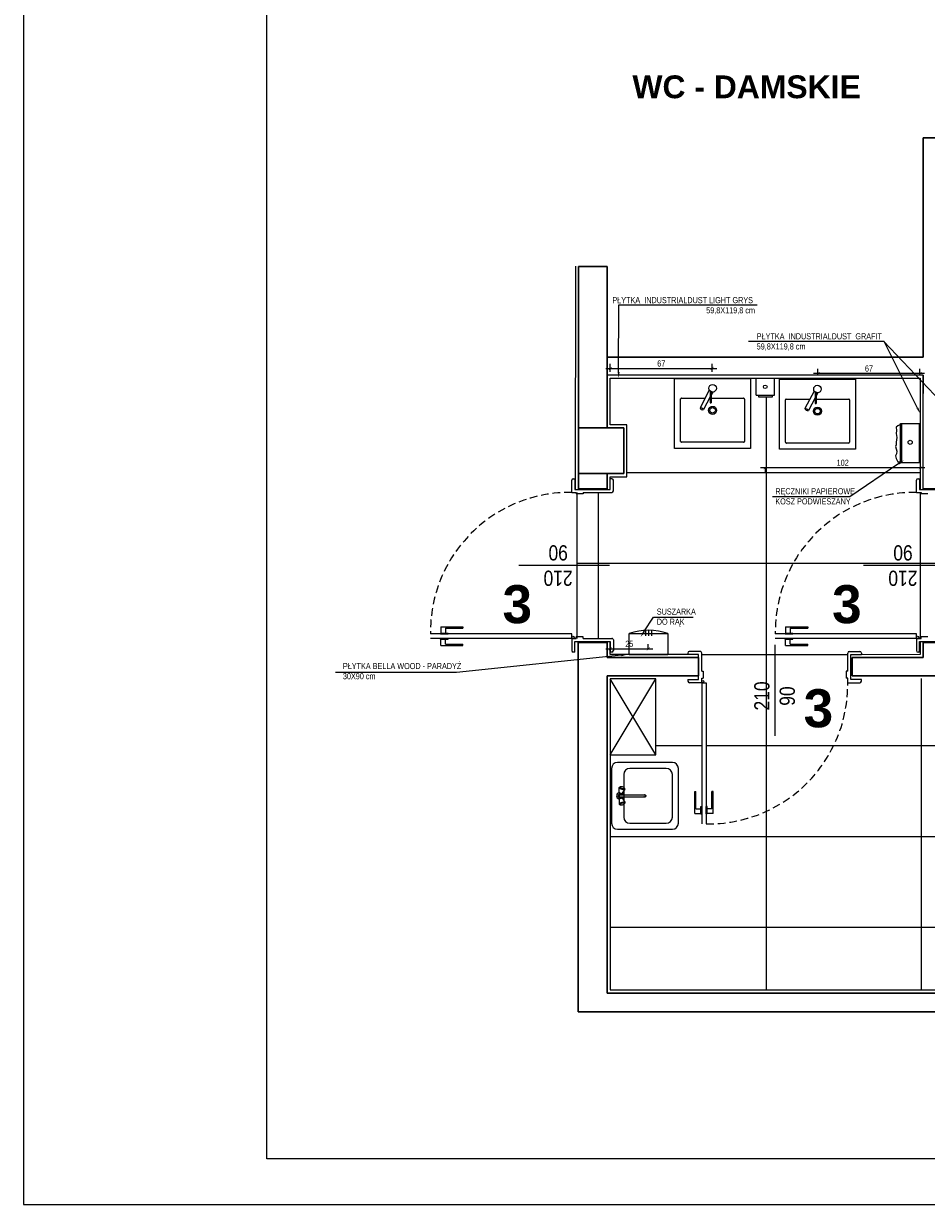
# Model space of a CAD drawing. Header units: millimetres. Extents: x -9038497 to 54128, y -10570064 to 59476.
# Tile 126 of 135: x 49794 to 50388, y 21450 to 22226. Entities that reach past the tile are written whole.
import ezdxf
from ezdxf import colors
from ezdxf.entities.mleader import LeaderData, LeaderLine
from ezdxf.math import Vec2, Vec3

# ---------------------------------------------------------------- set-up
doc = ezdxf.new("R2010")
doc.units = ezdxf.units.MM
doc.header["$LTSCALE"] = 0.8
doc.header["$PDMODE"] = 2
doc.linetypes.add('Dash', pattern=[0.435, 0.3175, -0.1175])
doc.linetypes.add('DASHED2', pattern=[9.525, 6.35, -3.175])
for name, color, linetype, lineweight in [('0 proj_drzwi', 4, 'Continuous', 0), ('0 proj_okna', 4, 'Continuous', 0), ('0 proj_widok widok widok', 7, 'Continuous', 0), ('0 proj_wyposażenie sanitarne', 40, 'Continuous', 18), ('SCIANY', 1, 'Continuous', 30), ('sciany - mur', 1, 'Continuous', 30), ('SPRZĘT', 71, 'Continuous', 20), ('tynk', 252, 'Continuous', 5), ('WYPOSAZENIE_SANITARNE', 2, 'Continuous', 20), ('WYPOSAŻENIE', 223, 'Continuous', 9), ('X proj_wyposażenie sanitarne', 40, 'Continuous', 18)]:
    doc.layers.add(name, color=color, linetype=linetype, lineweight=lineweight)
doc.layers.add('strop podw.', color=3, linetype='Continuous')
doc.styles.get("Standard").update_dxf_attribs({"font": 'g12f13.shx', "width": 0.8, "height": 10})
doc.styles.add('WYMIAR-20', font='ARIALN.TTF', dxfattribs={"height": 4})
doc.styles.add('WYMIAR-50', font='ARIALN.TTF', dxfattribs={"height": 10})
doc.dimstyles.new('SKALA-20', dxfattribs={"dimscale": 2, "dimtxt": 2, "dimasz": 1, "dimexe": 1.5, "dimexo": 1.5, "dimgap": 0.6, "dimtad": 1, "dimdec": 1, "dimrnd": 0.5, "dimdsep": 46, "dimtxsty": 'WYMIAR-20', "dimblk": 'ARCHTICK', "dimcen": 1.2, "dimdle": 1.5, "dimclrd": 256, "dimclre": 256, "dimclrt": 256, "dimadec": 0, "dimazin": 0, "dimtfac": 0.5, "dimtdec": 1, "dimtix": 1, "dimtmove": 2, "dimatfit": 3, "dimfxl": 2, "dimfxlon": 1, "dimtolj": 1, "dimarcsym": 0})

# ---------------------------------------------------------------- blocks, each defined once
blk = doc.blocks.new('suszarka')
at = {"layer": 'WYPOSAZENIE_SANITARNE', "lineweight": 0}
for p, q in [((1430.7, 3168.03), (1430.7, 3182.03)), ((1430.7, 3182.03), (1456.2, 3182.03)), ((1456.2, 3182.03), (1456.2, 3168.03)), ((1441.45, 3166.33), (1441.45, 3169.5)), ((1443.45, 3166.33), (1443.45, 3169.5)), ((1445.45, 3166.33), (1445.45, 3169.5)), ((1456.2, 3168.03), (1430.7, 3168.03))]:
    blk.add_line(p, q, dxfattribs=at)
blk.add_arc((1443.45, 3204.6), 38.73, 250.77846, 289.22154, dxfattribs=at)
blk = doc.blocks.new('poj na mydło rz')
at = {"layer": '0 proj_wyposażenie sanitarne', "lineweight": 0}
for p, q in [((-2387.64, 1982.05), (-2399.64, 1982.05)), ((-2399.64, 1971.05), (-2399.64, 1982.05)), ((-2387.64, 1971.05), (-2387.64, 1982.05)), ((-2399.64, 1971.05), (-2387.64, 1971.05))]:
    blk.add_line(p, q, dxfattribs=at)
blk.add_lwpolyline([(-2397.85, 1971.05), (-2389.12, 1971.05), (-2389.12, 1969.84), (-2397.85, 1969.84)], close=True, dxfattribs=at)
blk.add_circle((-2393.64, 1976.55), 1.18, dxfattribs=at)
blk = doc.blocks.new('bat um nowa r')
at = {"layer": 'X proj_wyposażenie sanitarne'}
for p, q in [((639.23, 2712.86), (633.13, 2701.38)), ((639.23, 2712.86), (641.53, 2711.64)), ((639.86, 2712.16), (639.83, 2704.66)), ((640.56, 2711.78), (640.53, 2704.66)), ((641.53, 2711.64), (640.55, 2709.81)), ((639.85, 2708.48), (635.43, 2700.16)), ((639.83, 2705.16), (640.53, 2705.16)), ((639.83, 2704.66), (640.53, 2704.66))]:
    blk.add_line(p, q, dxfattribs=at)
blk.add_circle((641.38, 2714.14), 2.5, dxfattribs=at)
for centre, radius, start, end in [((634.77, 2701.7), 1.67, 190.98844, 293.01903), ((632.83, 2698.06), 3.34, 39.08126, 84.92621)]:
    blk.add_arc(centre, radius, start, end, dxfattribs=at)
blk = doc.blocks.new('twins50rz')
at = {"layer": '0 proj_wyposażenie sanitarne'}
for p, q in [((3839.05, 879.97), (3889.05, 879.97)), ((3839.05, 833.97), (3839.05, 879.97)), ((3889.05, 879.97), (3889.05, 833.97)), ((3843.05, 838.5), (3843.05, 866.45)), ((3843.62, 866.97), (3859.12, 866.97)), ((3862.06, 866.97), (3862.51, 866.97)), ((3863.21, 866.97), (3884.47, 866.97)), ((3885.05, 866.39), (3885.05, 838.56)), ((3889.05, 833.97), (3839.05, 833.97)), ((3884.46, 837.97), (3843.63, 837.97))]:
    blk.add_line(p, q, dxfattribs=at)
for radius in [2.64, 1.82]:
    blk.add_circle((3864.05, 858.97), radius, dxfattribs=at)
for centre, start, end in [((3843.63, 866.39), 89.24141, 185.99177), ((3884.46, 866.39), 0, 90.75859), ((3843.63, 838.56), 174.00823, 270), ((3884.46, 838.56), 270, 0)]:
    blk.add_arc(centre, 0.586, start, end, dxfattribs=at)
at = {"layer": 'SPRZĘT'}
blk.add_blockref('bat um nowa r', (3222.66, -1840.67), dxfattribs=at)
blk = doc.blocks.new('klamm')
at = {"layer": '0 proj_okna', "lineweight": 0}
for p, q in [((-4009.82, 29787.38), (-4005.72, 29787.38)), ((-4009.82, 29787.38), (-4009.82, 29772.78)), ((-4005.72, 29787.61), (-4005.22, 29787.61)), ((-4005.72, 29787.61), (-4005.72, 29782.61)), ((-4005.22, 29787.61), (-4005.22, 29782.61)), ((-4008.97, 29784.26), (-4008.97, 29772.78)), ((-4008.97, 29784.26), (-4005.72, 29784.26)), ((-4005.72, 29782.61), (-4005.22, 29782.61)), ((-4009.82, 29772.78), (-4008.97, 29772.78))]:
    blk.add_line(p, q, dxfattribs=at)
blk = doc.blocks.new('SINK_1BOWL_65_10')
at = {"color": 0, "linetype": 'Continuous'}
for p, q in [((0, 50), (0, 5)), ((50, 55), (5, 55)), ((20.41, 48.56), (20.12, 47.99)), ((20.61, 48.74), (20.41, 48.56)), ((24.54, 48.76), (20.61, 48.74)), ((20.87, 48.68), (20.61, 48.74)), ((21.17, 48.4), (20.87, 48.68)), ((24.7, 48.73), (24.54, 48.76)), ((24.88, 48.55), (24.7, 48.73)), ((24.84, 48.87), (24.8, 48.63)), ((25.23, 49.65), (24.84, 48.87)), ((25.63, 48.74), (24.88, 48.54)), ((25.06, 48.26), (24.88, 48.55)), ((25.85, 50.27), (25.23, 49.65)), ((26.63, 50.66), (25.85, 50.27)), ((26.29, 48.88), (26, 48)), ((27.04, 49.43), (26.29, 48.88)), ((26.69, 48.59), (26.5, 48)), ((27.5, 50.8), (26.63, 50.66)), ((27.19, 48.95), (26.69, 48.59)), ((27.24, 48.81), (26.81, 48.5)), ((27.96, 49.43), (27.04, 49.43)), ((27.81, 48.95), (27.19, 48.95)), ((27.76, 48.81), (27.24, 48.81)), ((28.37, 50.66), (27.5, 50.8)), ((28.19, 48.5), (27.76, 48.81)), ((28.31, 48.59), (27.81, 48.95)), ((28.71, 48.88), (27.96, 49.43)), ((28.5, 48), (28.31, 48.59)), ((29.15, 50.27), (28.37, 50.66)), ((29, 48), (28.71, 48.88)), ((29.77, 49.65), (29.15, 50.27)), ((29.37, 48.74), (30.12, 48.54)), ((30.16, 48.87), (29.77, 49.65)), ((30.12, 48.55), (29.94, 48.26)), ((30.3, 48.73), (30.12, 48.55)), ((30.2, 48.63), (30.16, 48.87)), ((30.46, 48.76), (30.3, 48.73)), ((30.46, 48.76), (34.39, 48.74)), ((34.13, 48.68), (33.83, 48.4)), ((34.39, 48.74), (34.13, 48.68)), ((34.59, 48.56), (34.39, 48.74)), ((34.59, 48.56), (34.88, 47.99)), ((55, 5), (55, 50)), ((5, 40), (5, 10)), ((45, 45), (10, 45)), ((20.02, 47.67), (20.01, 47.21)), ((20.01, 47.21), (20.07, 46.65)), ((20.12, 47.99), (20.02, 47.67)), ((20.07, 46.65), (20.2, 46.04)), ((20.28, 48.13), (20.12, 47.99)), ((20.2, 46.04), (20.39, 45.45)), ((20.49, 48.09), (20.28, 48.13)), ((20.39, 45.45), (20.62, 44.94)), ((20.73, 47.86), (20.49, 48.09)), ((20.62, 44.94), (20.86, 44.55)), ((20.97, 47.47), (20.73, 47.86)), ((20.86, 44.55), (21.1, 44.32)), ((21.2, 46.95), (20.97, 47.47)), ((21.1, 44.32), (21.31, 44.27)), ((21.64, 43.97), (21.1, 44.32)), ((21.48, 47.91), (21.17, 48.4)), ((21.39, 46.36), (21.2, 46.95)), ((21.31, 44.27), (21.47, 44.42)), ((21.52, 45.76), (21.39, 46.36)), ((21.47, 44.42), (21.56, 44.73)), ((21.76, 47.26), (21.48, 47.91)), ((21.58, 45.2), (21.52, 45.76)), ((21.56, 44.73), (21.58, 45.2)), ((21.64, 43.97), (21.9, 43.91)), ((22, 46.53), (21.76, 47.26)), ((25.32, 45.86), (21.9, 43.91)), ((21.9, 43.91), (22.1, 44.09)), ((22.16, 45.77), (22, 46.53)), ((22.1, 44.09), (22.22, 44.49)), ((22.24, 45.07), (22.16, 45.77)), ((22.22, 44.49), (22.24, 45.07)), ((25.23, 47.87), (25.06, 48.26)), ((25.38, 47.43), (25.23, 47.87)), ((25.32, 45.86), (25.44, 45.97)), ((25.47, 46.98), (25.38, 47.43)), ((25.44, 45.97), (25.51, 46.21)), ((25.52, 46.56), (25.47, 46.98)), ((25.48, 46.11), (25.85, 45.73)), ((25.51, 46.21), (25.52, 46.56)), ((26.25, 46.42), (25.51, 46.22)), ((25.85, 45.73), (26.63, 45.34)), ((26, 48), (26.29, 47.12)), ((26.29, 47.12), (26.65, 46.85)), ((26.5, 48), (26.65, 47.54)), ((26.63, 45.34), (26.65, 45.33)), ((26.81, 48.5), (26.65, 48)), ((26.65, 48), (26.65, 27.99)), ((28.35, 48), (28.19, 48.5)), ((28.35, 47.54), (28.5, 48)), ((28.35, 48), (28.35, 27.99)), ((28.35, 46.85), (28.71, 47.12)), ((28.35, 45.33), (28.37, 45.34)), ((28.37, 45.34), (29.15, 45.73)), ((28.71, 47.12), (29, 48)), ((28.75, 46.42), (29.49, 46.22)), ((29.15, 45.73), (29.52, 46.11)), ((29.53, 46.98), (29.48, 46.56)), ((29.48, 46.56), (29.49, 46.21)), ((29.49, 46.21), (29.56, 45.97)), ((29.62, 47.43), (29.53, 46.98)), ((29.56, 45.97), (29.68, 45.86)), ((29.77, 47.87), (29.62, 47.43)), ((29.68, 45.86), (33.1, 43.91)), ((29.94, 48.26), (29.77, 47.87)), ((32.84, 45.77), (32.76, 45.07)), ((32.76, 45.07), (32.78, 44.49)), ((32.78, 44.49), (32.9, 44.09)), ((33, 46.53), (32.84, 45.77)), ((32.9, 44.09), (33.1, 43.91)), ((33.24, 47.26), (33, 46.53)), ((33.1, 43.91), (33.36, 43.97)), ((33.52, 47.91), (33.24, 47.26)), ((33.36, 43.97), (33.9, 44.32)), ((33.48, 45.76), (33.42, 45.2)), ((33.42, 45.2), (33.44, 44.73)), ((33.44, 44.73), (33.53, 44.42)), ((33.61, 46.36), (33.48, 45.76)), ((33.83, 48.4), (33.52, 47.91)), ((33.53, 44.42), (33.69, 44.27)), ((33.8, 46.95), (33.61, 46.36)), ((33.69, 44.27), (33.9, 44.32)), ((34.03, 47.47), (33.8, 46.95)), ((33.9, 44.32), (34.14, 44.55)), ((34.27, 47.86), (34.03, 47.47)), ((34.14, 44.55), (34.38, 44.94)), ((34.51, 48.09), (34.27, 47.86)), ((34.38, 44.94), (34.61, 45.45)), ((34.72, 48.13), (34.51, 48.09)), ((34.61, 45.45), (34.8, 46.04)), ((34.88, 47.99), (34.72, 48.13)), ((34.8, 46.04), (34.93, 46.65)), ((34.98, 47.67), (34.88, 47.99)), ((34.93, 46.65), (34.99, 47.21)), ((34.99, 47.21), (34.98, 47.67)), ((50, 10), (50, 40)), ((26.45, 27.99), (26.65, 28.56)), ((26.65, 27.42), (26.45, 27.99)), ((26.81, 27.53), (26.65, 27.99)), ((27.18, 27.06), (26.65, 27.42)), ((26.65, 27.42), (26.81, 26.98)), ((27.24, 27.24), (26.81, 27.53)), ((27.24, 26.69), (26.81, 26.98)), ((27.82, 27.06), (27.18, 27.06)), ((27.76, 27.24), (27.24, 27.24)), ((27.76, 26.69), (27.24, 26.69)), ((28.19, 27.53), (27.76, 27.24)), ((28.19, 26.98), (27.76, 26.69)), ((28.35, 27.42), (27.82, 27.06)), ((28.35, 27.99), (28.19, 27.53)), ((28.35, 27.42), (28.19, 26.98)), ((28.35, 28.56), (28.55, 27.99)), ((28.55, 27.99), (28.35, 27.42)), ((5, 0), (50, 0)), ((5, 0), (5, 0)), ((10, 5), (45, 5)), ((10, 5), (10, 5))]:
    blk.add_line(p, q, dxfattribs=at)
for centre, start, end in [((5, 50), 90, 180), ((50, 50), 0, 90), ((10, 40), 90, 180), ((45, 40), 0, 90), ((10, 10), 180, 270), ((45, 10), 270, 0), ((5, 5), 180, 270), ((50, 5), 270, 0)]:
    blk.add_arc(centre, 5, start, end, dxfattribs=at)
blk = doc.blocks.new('_ArchTick')
at = {"color": 0, "linetype": 'ByBlock', "const_width": 0.15}
blk.add_lwpolyline([(-0.5, -0.5), (0.5, 0.5)], dxfattribs=at)
blk = doc.blocks.new('*D2545')
at = {"layer": '0 proj_widok widok widok', "lineweight": -2, "transparency": 16777216}
for p, q in [((50387.08, 21934.21), (50279.08, 21934.21)), ((50282.08, 21934.21), (50282.08, 21931.21)), ((50384.08, 21934.21), (50384.08, 21931.21))]:
    blk.add_line(p, q, dxfattribs=at)
at = {"layer": 'Defpoints', "color": 0, "lineweight": 0, "transparency": 16777216}
for p in [(50282.08, 21935.72), (50282.08, 21934.21), (50384.08, 21935.72)]:
    blk.add_point(p, dxfattribs=at)
at = {"layer": '0 proj_widok widok widok', "lineweight": -2, "transparency": 16777216, "xscale": 2, "yscale": 2, "zscale": 2, "rotation": 180}
blk.add_blockref('_ArchTick', (50282.08, 21934.21), dxfattribs=at)
at = {"layer": '0 proj_widok widok widok', "lineweight": -2, "transparency": 16777216, "xscale": 2, "yscale": 2, "zscale": 2}
blk.add_blockref('_ArchTick', (50384.08, 21934.21), dxfattribs=at)
at = {"layer": '0 proj_widok widok widok', "lineweight": 0, "transparency": 16777216, "insert": (50333.08, 21937.46), "char_height": 4, "attachment_point": 5, "style": 'WYMIAR-20'}
blk.add_mtext('\\A1;102', dxfattribs=at)
blk = doc.blocks.new('poj na ręczniki')
at = {"layer": 'WYPOSAZENIE_SANITARNE'}
for p, q in [((1383.47, 3156.04), (1383.47, 3168.54)), ((1409.47, 3168.54), (1383.47, 3168.54)), ((1409.47, 3168.54), (1409.47, 3156.04)), ((1409.47, 3157.04), (1383.47, 3157.04)), ((1409.47, 3156.04), (1383.47, 3156.04)), ((1384.14, 3156.04), (1385.07, 3154.41)), ((1385.07, 3154.41), (1386.05, 3153.33)), ((1386.05, 3153.33), (1388.25, 3153.43)), ((1388.25, 3153.43), (1390.01, 3153.24)), ((1390.01, 3153.24), (1392.85, 3153.68)), ((1392.85, 3153.68), (1395.74, 3153.19)), ((1395.74, 3153.19), (1397.5, 3153.24)), ((1397.5, 3153.24), (1398.77, 3152.89)), ((1398.77, 3152.89), (1401.71, 3153.63)), ((1401.71, 3153.63), (1403.47, 3153.43)), ((1403.47, 3153.43), (1404.84, 3152.94)), ((1404.84, 3152.94), (1406.55, 3153.24)), ((1406.55, 3153.24), (1407.88, 3154.02)), ((1407.88, 3154.02), (1408.8, 3154.36)), ((1408.8, 3154.36), (1408.8, 3156.04))]:
    blk.add_line(p, q, dxfattribs=at)
blk.add_circle((1395.93, 3162.48), 1.35, dxfattribs=at)
blk = doc.blocks.new('*D2435')
at = {"layer": '0 proj_widok widok widok', "lineweight": -2, "transparency": 16777216}
for p, q in [((50177.26, 21999.5), (50250.26, 21999.5)), ((50180.26, 21997.21), (50180.26, 22002.5)), ((50247.26, 21997.21), (50247.26, 22002.5))]:
    blk.add_line(p, q, dxfattribs=at)
at = {"layer": 'Defpoints', "color": 0, "lineweight": 0, "transparency": 16777216}
for p in [(50247.26, 21999.5), (50180.26, 21994.21), (50247.26, 21994.21)]:
    blk.add_point(p, dxfattribs=at)
at = {"layer": '0 proj_widok widok widok', "lineweight": -2, "transparency": 16777216, "xscale": 2, "yscale": 2, "zscale": 2, "rotation": 180}
blk.add_blockref('_ArchTick', (50180.26, 21999.5), dxfattribs=at)
at = {"layer": '0 proj_widok widok widok', "lineweight": -2, "transparency": 16777216, "xscale": 2, "yscale": 2, "zscale": 2}
blk.add_blockref('_ArchTick', (50247.26, 21999.5), dxfattribs=at)
at = {"layer": '0 proj_widok widok widok', "lineweight": 0, "transparency": 16777216, "insert": (50213.76, 22002.74), "char_height": 4, "attachment_point": 5, "style": 'WYMIAR-20'}
blk.add_mtext('\\A1;67', dxfattribs=at)
blk = doc.blocks.new('*D2436')
at = {"layer": '0 proj_widok widok widok', "lineweight": -2, "transparency": 16777216}
for p, q in [((50316.82, 21995.71), (50316.82, 21999.18)), ((50383.82, 21995.71), (50383.82, 21999.18)), ((50386.82, 21996.18), (50313.82, 21996.18))]:
    blk.add_line(p, q, dxfattribs=at)
at = {"layer": 'Defpoints', "color": 0, "lineweight": 0, "transparency": 16777216}
for p in [(50316.82, 21996.18), (50316.82, 21992.71), (50383.82, 21992.71)]:
    blk.add_point(p, dxfattribs=at)
at = {"layer": '0 proj_widok widok widok', "lineweight": -2, "transparency": 16777216, "xscale": 2, "yscale": 2, "zscale": 2, "rotation": 180}
blk.add_blockref('_ArchTick', (50316.82, 21996.18), dxfattribs=at)
at = {"layer": '0 proj_widok widok widok', "lineweight": -2, "transparency": 16777216, "xscale": 2, "yscale": 2, "zscale": 2}
blk.add_blockref('_ArchTick', (50383.82, 21996.18), dxfattribs=at)
at = {"layer": '0 proj_widok widok widok', "lineweight": 0, "transparency": 16777216, "insert": (50350.32, 21999.42), "char_height": 4, "attachment_point": 5, "style": 'WYMIAR-20'}
blk.add_mtext('\\A1;67', dxfattribs=at)
blk = doc.blocks.new('*D2437')
at = {"layer": '0 proj_widok widok widok', "lineweight": -2, "transparency": 16777216}
for p, q in [((50177.25, 21815.12), (50208.25, 21815.12)), ((50180.25, 21815.12), (50180.25, 21818.12)), ((50205.25, 21815.12), (50205.25, 21818.12))]:
    blk.add_line(p, q, dxfattribs=at)
at = {"layer": 'Defpoints', "color": 0, "lineweight": 0, "transparency": 16777216}
for p in [(50180.25, 21812.47), (50205.25, 21815.12), (50205.25, 21812.47)]:
    blk.add_point(p, dxfattribs=at)
at = {"layer": '0 proj_widok widok widok', "lineweight": -2, "transparency": 16777216, "xscale": 2, "yscale": 2, "zscale": 2, "rotation": 180}
blk.add_blockref('_ArchTick', (50180.25, 21815.12), dxfattribs=at)
at = {"layer": '0 proj_widok widok widok', "lineweight": -2, "transparency": 16777216, "xscale": 2, "yscale": 2, "zscale": 2}
blk.add_blockref('_ArchTick', (50205.25, 21815.12), dxfattribs=at)
at = {"layer": '0 proj_widok widok widok', "lineweight": 0, "transparency": 16777216, "insert": (50192.75, 21818.36), "char_height": 4, "attachment_point": 5, "style": 'WYMIAR-20'}
blk.add_mtext('\\A1;25', dxfattribs=at)

msp = doc.modelspace()

# ---------------------------------------------------------------- linework, layer by layer
at = {"layer": '0 proj_drzwi'}
for p, q in [((50154.88, 21917.96), (50157.88, 21917.96)), ((50157.88, 21917.96), (50157.88, 21916.96)), ((50162.38, 21916.96), (50157.88, 21916.96)), ((50162.38, 21917.96), (50162.38, 21916.96)), ((50381.6, 21917.94), (50384.6, 21917.94)), ((50384.6, 21917.94), (50384.6, 21916.94)), ((50389.1, 21916.94), (50384.6, 21916.94)), ((50154.88, 21824.98), (50062.03, 21824.96)), ((50154.88, 21821.96), (50062.03, 21821.96)), ((50154.88, 21821.96), (50154.88, 21824.98)), ((50154.88, 21821.96), (50157.88, 21821.96)), ((50157.88, 21821.96), (50157.88, 21822.96)), ((50162.38, 21822.96), (50157.88, 21822.96)), ((50162.38, 21821.96), (50162.38, 21822.96)), ((50381.6, 21824.97), (50288.75, 21824.94)), ((50381.6, 21821.94), (50288.75, 21821.94)), ((50381.6, 21821.94), (50381.6, 21824.97)), ((50381.6, 21821.94), (50384.6, 21821.94)), ((50384.6, 21821.94), (50384.6, 21822.94)), ((50389.1, 21822.94), (50384.6, 21822.94)), ((50240.34, 21800.33), (50241.34, 21800.33)), ((50241.34, 21800.33), (50241.34, 21795.83)), ((50336.34, 21800.33), (50335.34, 21800.33)), ((50335.34, 21800.33), (50335.34, 21795.83)), ((50240.34, 21792.83), (50240.34, 21795.83)), ((50240.34, 21795.83), (50241.34, 21795.83)), ((50240.34, 21792.83), (50243.37, 21792.83)), ((50240.34, 21792.83), (50240.34, 21699.98)), ((50243.37, 21792.83), (50243.34, 21699.98)), ((50336.34, 21795.83), (50335.34, 21795.83)), ((50336.34, 21792.83), (50336.34, 21795.83))]:
    msp.add_line(p, q, dxfattribs=at)
at = {"layer": '0 proj_drzwi', "lineweight": 0}
for p, q in [((50179.82, 21869.96), (50120, 21869.96)), ((50406.54, 21869.94), (50346.72, 21869.94)), ((50288.34, 21817.77), (50288.34, 21757.95))]:
    msp.add_line(p, q, dxfattribs=at)
at = {"layer": '0 proj_drzwi'}
for centre in [(50155.64, 21822.72), (50382.36, 21822.7), (50241.1, 21793.59)]:
    msp.add_circle(centre, 0.756, dxfattribs=at)
at = {"layer": '0 proj_drzwi', "linetype": 'DASHED2', "lineweight": 0}
for centre, start, end in [((50153.56, 21826.43), 89.16936, 180.91982), ((50380.28, 21826.41), 89.16936, 180.91982), ((50244.81, 21791.51), 269.08018, 0.83064)]:
    msp.add_arc(centre, 91.54, start, end, dxfattribs=at)
at = {"layer": '0 proj_okna', "lineweight": 0}
for p, q in [((50154.88, 21917.96), (50154.88, 21925.96)), ((50155.88, 21926.96), (50156.88, 21926.96)), ((50156.88, 21926.96), (50156.88, 21919.96)), ((50181.26, 21926.96), (50180.27, 21926.96)), ((50180.27, 21919.93), (50180.27, 21926.96)), ((50182.26, 21918.96), (50182.26, 21925.97)), ((50381.6, 21917.94), (50381.6, 21925.94)), ((50382.6, 21926.94), (50383.6, 21926.94)), ((50383.6, 21926.94), (50383.6, 21919.94)), ((50156.88, 21919.96), (50180.27, 21919.96)), ((50162.38, 21917.96), (50181.26, 21917.96)), ((50383.6, 21919.94), (50400.09, 21919.94)), ((50154.88, 21821.96), (50154.88, 21813.96)), ((50162.38, 21821.96), (50181.27, 21821.96)), ((50182.26, 21820.96), (50182.26, 21813.95)), ((50381.6, 21821.94), (50381.6, 21813.94)), ((50156.88, 21812.96), (50155.88, 21812.96)), ((50156.88, 21812.96), (50156.88, 21819.96)), ((50156.88, 21819.96), (50180.27, 21819.96)), ((50180.27, 21819.96), (50180.27, 21812.95)), ((50181.26, 21812.95), (50180.27, 21812.95)), ((50239.36, 21813.31), (50232.19, 21813.31)), ((50337.35, 21813.31), (50344.36, 21813.31)), ((50383.6, 21812.94), (50382.6, 21812.94)), ((50383.6, 21812.94), (50383.6, 21819.94)), ((50383.6, 21819.94), (50400.09, 21819.94)), ((50231.19, 21812.32), (50231.19, 21811.32)), ((50238.34, 21811.32), (50231.19, 21811.32)), ((50238.34, 21794.83), (50238.34, 21811.32)), ((50240.34, 21800.33), (50240.34, 21812.33)), ((50336.34, 21800.33), (50336.34, 21812.33)), ((50338.34, 21794.83), (50338.34, 21811.32)), ((50338.34, 21811.32), (50345.35, 21811.32)), ((50345.35, 21812.32), (50345.35, 21811.32)), ((50231.34, 21794.83), (50238.34, 21794.83)), ((50231.34, 21794.83), (50231.34, 21793.83)), ((50240.34, 21792.83), (50232.34, 21792.83)), ((50336.34, 21792.83), (50344.34, 21792.83)), ((50345.34, 21794.83), (50338.34, 21794.83)), ((50345.34, 21793.83), (50345.34, 21794.83))]:
    msp.add_line(p, q, dxfattribs=at)
for centre, radius, start, end in [((50155.88, 21925.96), 1, 90, 180), ((50181.26, 21925.97), 0.996, 0, 90), ((50382.6, 21925.94), 1, 90, 180), ((50181.26, 21918.96), 0.996, 270, 0), ((50181.26, 21820.96), 0.996, 0, 90.01804), ((50155.88, 21813.96), 1, 180, 270), ((50181.26, 21813.95), 0.996, 270, 0), ((50232.19, 21812.32), 0.996, 90, 180), ((50239.34, 21812.32), 0.996, 359.98196, 90), ((50337.35, 21812.32), 0.996, 90, 180), ((50344.36, 21812.32), 0.996, 0, 90), ((50382.6, 21813.94), 1, 180, 270), ((50232.34, 21793.83), 1, 180, 270), ((50344.34, 21793.83), 1, 270, 0)]:
    msp.add_arc(centre, radius, start, end, dxfattribs=at)
at = {"layer": '0 proj_widok widok widok', "lineweight": 0}
for p, q in [((50282.66, 21980.68), (50282.66, 21590.74)), ((50384.08, 21930.95), (50191.16, 21930.95)), ((50158.21, 21917.96), (50158.21, 21821.96)), ((50172.28, 21917.96), (50172.28, 21821.96)), ((50383.94, 21917.94), (50383.94, 21821.94)), ((50724.24, 21871.15), (50158.07, 21871.15)), ((50240.55, 21811.42), (50336.22, 21811.42)), ((50384.57, 21795.53), (50384.57, 21590.74)), ((50210.09, 21751.59), (50240.34, 21751.59)), ((50243.36, 21751.59), (50724.09, 21751.59)), ((50180.09, 21691.79), (50726.62, 21691.79)), ((50180.09, 21631.99), (50726.62, 21631.99))]:
    msp.add_line(p, q, dxfattribs=at)
for points in [[(49794.48, 21449.75), (51894.48, 21449.75), (51894.48, 22923.75), (49794.48, 22923.75)], [(49794.48, 21449.75), (51894.48, 21449.75), (51894.48, 22923.75), (49794.48, 22923.75)], [(49954.48, 22893.75), (51864.48, 22893.75), (51864.48, 21479.75), (49954.48, 21479.75)]]:
    msp.add_lwpolyline(points, close=True, dxfattribs=at)
at = {"layer": 'SCIANY', "ltscale": 40}
for p, q in [((50759.24, 22151.11), (50386.08, 22151.11)), ((50386.08, 22151.11), (50386.08, 22007)), ((50178.24, 22066.5), (50159.24, 22066.5)), ((50159.24, 22066.5), (50159.24, 21960.35)), ((50178.24, 21960.35), (50178.24, 22066.5)), ((50386.08, 22007), (50178.16, 22007)), ((50189.24, 21960.35), (50159.24, 21960.35)), ((50159.24, 21960.35), (50159.24, 21930.35)), ((50159.24, 21960.35), (50178.24, 21960.35)), ((50189.24, 21930.35), (50189.24, 21960.35)), ((50159.24, 21930.35), (50189.24, 21930.35)), ((50178.24, 21930.35), (50159.24, 21930.35)), ((50159.24, 21930.35), (50159.24, 21920.35)), ((50178.24, 21920.35), (50178.24, 21930.35)), ((50159.24, 21920.35), (50178.24, 21920.35)), ((50159.09, 21576.48), (50159.09, 21819.35)), ((50159.09, 21819.35), (50178.09, 21819.35)), ((50159.24, 21819.35), (50178.24, 21819.35)), ((50178.24, 21819.35), (50178.24, 21809.35)), ((50398.08, 21819.35), (50386.08, 21819.35)), ((50386.08, 21819.35), (50386.08, 21809.35)), ((50178.24, 21809.35), (50238.24, 21809.35)), ((50238.24, 21809.35), (50238.24, 21797.35)), ((50386.08, 21809.35), (50339.24, 21809.35)), ((50339.24, 21809.35), (50339.24, 21797.35)), ((50238.24, 21797.35), (50178.09, 21797.35)), ((50178.09, 21797.35), (50178.09, 21588.74)), ((50339.24, 21797.35), (50729.24, 21797.35)), ((50729.09, 21588.74), (50178.09, 21588.74)), ((50159.09, 21576.48), (50729.09, 21576.48))]:
    msp.add_line(p, q, dxfattribs=at)
at = {"layer": 'sciany - mur', "lineweight": 0, "ltscale": 40}
for p, q in [((50386.08, 21995), (50178.23, 21995)), ((50386.08, 21920.35), (50386.08, 21995)), ((50386.08, 21995), (50386.08, 21983)), ((50398.08, 21920.35), (50386.08, 21920.35))]:
    msp.add_line(p, q, dxfattribs=at)
at = {"layer": 'strop podw.', "linetype": 'Dash', "lineweight": 0}
for p, q in [((50249.24, 21995), (50249.24, 21995)), ((50309.24, 21995), (50309.24, 21995)), ((50369.24, 21995), (50369.24, 21995))]:
    msp.add_line(p, q, dxfattribs=at)
at = {"layer": 'tynk', "lineweight": 0, "ltscale": 40}
for p, q in [((50157.43, 22066.66), (50157.24, 21920.15)), ((50180.16, 21962.32), (50180.16, 21993)), ((50180.16, 21993), (50384.08, 21993)), ((50384.08, 21993), (50384.08, 21920.33)), ((50191.16, 21962.32), (50180.16, 21962.32)), ((50191.16, 21928.32), (50191.16, 21962.32)), ((50180.16, 21920.15), (50180.16, 21928.32)), ((50180.16, 21928.32), (50191.16, 21928.32)), ((50180.24, 21811.35), (50180.24, 21819.5)), ((50384.08, 21819.48), (50384.08, 21811.35)), ((50238.22, 21811.34), (50180.24, 21811.35)), ((50384.08, 21811.35), (50338.97, 21811.22)), ((50180.09, 21795.35), (50180.09, 21590.74)), ((50180.09, 21590.74), (50727.09, 21590.74))]:
    msp.add_line(p, q, dxfattribs=at)
at = {"layer": 'WYPOSAŻENIE'}
for p, q in [((50180.09, 21745.35), (50210.09, 21795.35)), ((50210.09, 21745.35), (50180.09, 21795.35))]:
    msp.add_line(p, q, dxfattribs=at)
msp.add_lwpolyline([(50210.09, 21745.35), (50210.09, 21795.35), (50180.09, 21795.35), (50180.09, 21745.35)], close=True, dxfattribs=at)

# ---------------------------------------------------------------- block references
at = {"layer": '0 proj_okna', "lineweight": 0, "xscale": -1}
for p, rotation in [((79856.16, 17819.74), 90), ((80082.88, 17819.72), 90), ((54245.57, 51494.11), 180)]:
    msp.add_blockref('klamm', p, dxfattribs=dict(at, rotation=rotation))
at = {"layer": '0 proj_okna', "lineweight": 0}
for p, rotation in [((79856.16, 25827.18), 90.00000000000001), ((80082.88, 25827.17), 90.00000000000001), ((46238.12, 51494.11), 180)]:
    msp.add_blockref('klamm', p, dxfattribs=dict(at, rotation=rotation))
at = {"layer": '0 proj_widok widok widok', "lineweight": 0}
msp.add_blockref('poj na mydło rz', (52675.78, 20010.84), dxfattribs=at)
at = {"layer": '0 proj_wyposażenie sanitarne'}
for p in [(46383.45, 21112.97), (46452.44, 21112.43)]:
    msp.add_blockref('twins50rz', p, dxfattribs=at)
at = {"layer": 'WYPOSAZENIE_SANITARNE'}
for name, p, rotation in [('poj na ręczniki', (47214.94, 23346.83), 270), ('suszarka', (51648.85, 24993.18), 180)]:
    msp.add_blockref(name, p, dxfattribs=dict(at, rotation=rotation))
at = {"layer": 'WYPOSAŻENIE', "ltscale": 40, "xscale": 0.8, "yscale": 0.8, "zscale": 0.8, "rotation": 90}
msp.add_blockref('SINK_1BOWL_65_10', (50225.06, 21696.4), dxfattribs=at)

# ---------------------------------------------------------------- texts
at = {"layer": '0 proj_okna', "lineweight": 0, "style": 'WYMIAR-50'}
for s, rotation, p in [('90', 180, (50152.36, 21883.23)), ('90', 180, (50379.08, 21883.22)), ('210', 180, (50155.48, 21866.53)), ('210', 180, (50382.2, 21866.51)), ('210', 90, (50284.91, 21774.56)), ('90', 90, (50301.62, 21777.68))]:
    msp.add_text(s, height=10, rotation=rotation, dxfattribs=at).set_placement(p)
at = {"layer": '0 proj_widok widok widok', "lineweight": 0}
for s, width, gutter_width, insert, char_height, attachment_point, style in [('{\\fArial Unicode MS|b1|i0|c238|p34;WC - DAMSKIE}', 746.5531, 50, (50194.79, 22192.2), 15, 1, 'WYMIAR-50'), ('PŁYTKA  INDUSTRIALDUST LIGHT GRYS  59,8X119,8 cm  ', 95.0902, 20, (50275.4, 22046.42), 4, 3, 'WYMIAR-20'), ('PŁYTKA  INDUSTRIALDUST  GRAFIT  59,8X119,8 cm  ', 88.0267, 20, (50276.52, 22022.64), 4, 1, 'WYMIAR-20'), ('RĘCZNIKI PAPIEROWE\\PKOSZ PODWIESZANY', 88.0267, 20, (50288.75, 21920.74), 4, 1, 'WYMIAR-20'), ('{\\fArial Unicode MS|b1|i0|c238|p34;3}', 52.3465, 50, (50109.38, 21857.01), 25, 1, 'WYMIAR-50'), ('{\\fArial Unicode MS|b1|i0|c238|p34;3}', 52.3465, 50, (50326.09, 21857.01), 25, 1, 'WYMIAR-50'), ('SUSZARKA \\PDO RĄK', 88.0267, 20, (50210.81, 21841.59), 4, 1, 'WYMIAR-20'), ('PŁYTKA BELLA WOOD - PARADYŻ 30X90 cm  ', 78.8002, 20, (50004.41, 21805.78), 4, 1, 'WYMIAR-20'), ('{\\fArial Unicode MS|b1|i0|c238|p34;3}', 52.3465, 50, (50307.37, 21788.55), 25, 1, 'WYMIAR-50')]:
    msp.add_mtext_dynamic_manual_height_columns(s, width=width, gutter_width=gutter_width, heights=[0], dxfattribs=dict(at, insert=insert, char_height=char_height, attachment_point=attachment_point, style=style))

# ---------------------------------------------------------------- dimensions: what is measured, and where the dimension line sits
for base, p1, p2, picture, middle in [((50247.26, 21999.5), (50180.26, 21994.21), (50247.26, 21994.21), '*D2435', (50213.76, 22002.74)), ((50316.82, 21996.18), (50383.82, 21992.71), (50316.82, 21992.71), '*D2436', (50350.32, 21999.42)), ((50282.08, 21934.21), (50384.08, 21935.72), (50282.08, 21935.72), '*D2545', (50333.08, 21937.46)), ((50205.25, 21815.12), (50180.25, 21812.47), (50205.25, 21812.47), '*D2437', (50192.75, 21818.36))]:
    dim = msp.add_linear_dim(base=base, p1=p1, p2=p2, dimstyle='SKALA-20', dxfattribs=at)
    dim.commit()
    dim.dimension.update_dxf_attribs({"geometry": picture, "text_midpoint": middle})

# ---------------------------------------------------------------- leaders
ml = msp.add_multileader_mtext('Standard', dxfattribs=at)
ml.set_content('', color=256)
ml.set_leader_properties()
ml.build(insert=Vec2(0, 0))
ml.multileader.update_dxf_attribs({"text_right_attachment_type": 6, "dogleg_length": 0.36})
ctx = ml.context
ctx.base_point, ctx.plane_origin = Vec3(50276.9, 22041.44), Vec3(50175.49, 22070.66)
ctx.right_attachment = 6
notes = []
notes.append((ctx, [(0, (1, 1, 0), (50185.78, 22041.44), (1, 0), 91.12, [(0, [(50185.7, 21993.2)], 0, [])])]))
ctx.mtext.insert, ctx.mtext.flow_direction = Vec3(50278.9, 22043.44), 5
ml = msp.add_multileader_mtext('Standard', dxfattribs=at)
ml.set_content('', color=256)
ml.set_leader_properties()
ml.build(insert=Vec2(0, 0))
ml.multileader.update_dxf_attribs({"text_right_attachment_type": 6, "dogleg_length": 0.36})
ctx = ml.context
ctx.base_point, ctx.plane_origin = Vec3(50269.23, 22019.28), Vec3(50370.59, 22046.5)
ctx.right_attachment, ctx.text_align_type = 6, 2
notes.append((ctx, [(0, (1, 1, 0), (50360.3, 22017.28), (-1, 0), 87.07, [(0, [(50384.05, 21969.82)], 0, [])])]))
ctx.mtext.insert, ctx.mtext.alignment, ctx.mtext.flow_direction = Vec3(50271.23, 22021.28), 3, 5
ml = msp.add_multileader_mtext('Standard', dxfattribs=at)
ml.set_content('', color=256)
ml.set_leader_properties()
ml.build(insert=Vec2(0, 0))
ml.multileader.update_dxf_attribs({"text_right_attachment_type": 6, "dogleg_length": 0.36})
ctx = ml.context
ctx.base_point, ctx.plane_origin = Vec3(50355.85, 22019.21), Vec3(50400.44, 21974.82)
ctx.right_attachment, ctx.text_align_type = 6, 2
notes.append((ctx, [(0, (1, 1, 0), (50360.21, 22017.21), (-1, 0), 0.36, [(0, [(50400.44, 21974.82)], 0, [])])]))
ctx.mtext.insert, ctx.mtext.alignment, ctx.mtext.flow_direction = Vec3(50357.85, 22021.21), 3, 5
ml = msp.add_multileader_mtext('Standard', dxfattribs=at)
ml.set_content('', color=256)
ml.set_leader_properties()
ml.build(insert=Vec2(0, 0))
ml.multileader.update_dxf_attribs({"text_right_attachment_type": 6, "dogleg_length": 0.36})
ctx = ml.context
ctx.base_point, ctx.plane_origin = Vec3(50284.94, 21917.09), Vec3(50373.38, 21939.13)
ctx.right_attachment, ctx.text_align_type = 6, 2
notes.append((ctx, [(0, (1, 1, 0), (50337.84, 21915.09), (-1, 0), 48.9, [(0, [(50373.38, 21939.13)], 0, [])])]))
ctx.mtext.insert, ctx.mtext.alignment, ctx.mtext.flow_direction = Vec3(50286.94, 21919.09), 3, 5
ml = msp.add_multileader_mtext('Standard', dxfattribs=at)
ml.set_content('', color=256)
ml.set_leader_properties()
ml.build(insert=Vec2(0, 0))
ml.multileader.update_dxf_attribs({"text_right_attachment_type": 6, "dogleg_length": 0.36})
ctx = ml.context
ctx.base_point, ctx.plane_origin = Vec3(50234.75, 21835.9), Vec3(50200.13, 21822.85)
ctx.right_attachment = 6
notes.append((ctx, [(0, (1, 1, 0), (50208.73, 21835.9), (1, 0), 26.02, [(0, [(50200.13, 21822.85)], 0, [])])]))
ctx.mtext.insert, ctx.mtext.flow_direction = Vec3(50236.75, 21837.9), 5
ml = msp.add_multileader_mtext('Standard', dxfattribs=at)
ml.set_content('', color=256)
ml.set_leader_properties()
ml.build(insert=Vec2(0, 0))
ml.multileader.update_dxf_attribs({"text_right_attachment_type": 6, "dogleg_length": 0.36})
ctx = ml.context
ctx.base_point, ctx.plane_origin = Vec3(49997.5, 21801.43), Vec3(50095.11, 21852.88)
ctx.right_attachment, ctx.text_align_type = 6, 2
notes.append((ctx, [(0, (1, 1, 0), (50079.03, 21799.43), (-1, 0), 77.53, [(0, [(50191.5, 21811.32)], 0, [])])]))
ctx.mtext.insert, ctx.mtext.alignment, ctx.mtext.flow_direction = Vec3(49999.5, 21803.43), 3, 5
for ctx, leaders in notes:
    for number, flags, end, landing, length, lines in leaders:
        leader = LeaderData()
        leader.index, (leader.has_last_leader_line, leader.has_dogleg_vector, leader.attachment_direction) = number, flags
        leader.last_leader_point, leader.dogleg_vector, leader.dogleg_length = Vec3(end), Vec3(landing), length
        for number, points, colour, breaks in lines:
            line = LeaderLine()
            line.index, line.vertices, line.color, line.breaks = number, Vec3.list(points), colors.encode_raw_color(colour), breaks
            leader.lines.append(line)
        ctx.leaders.append(leader)

doc.saveas('drawing.dxf')
